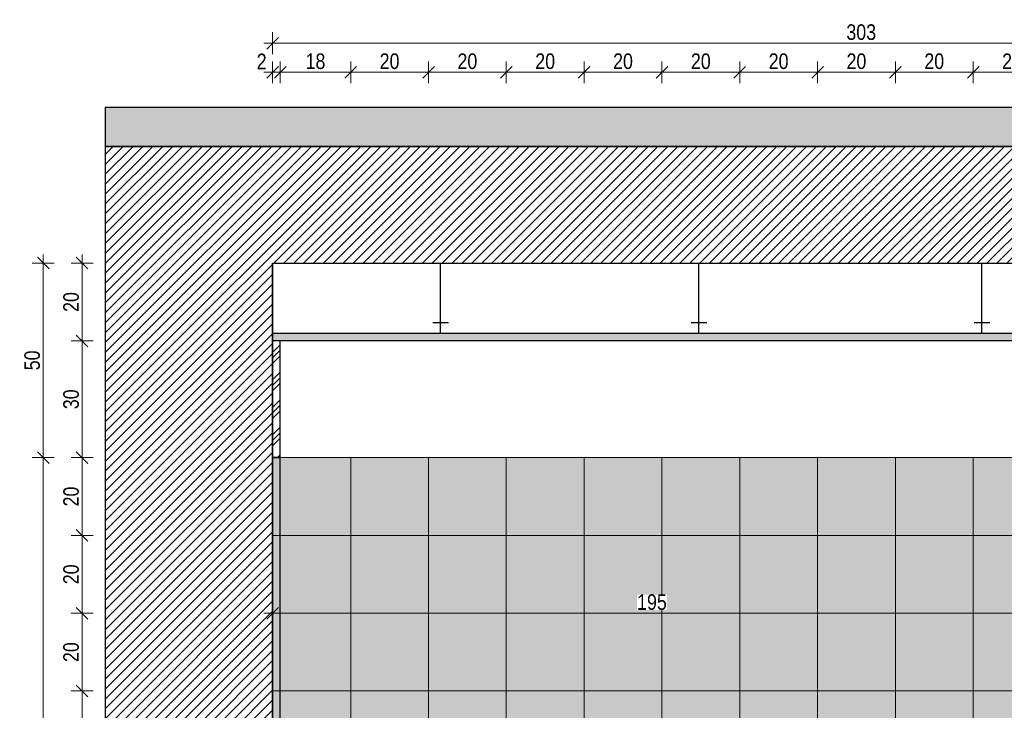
# Model space of a CAD drawing. Header units: millimetres. Extents: x -19885 to 4386, y -353 to 3827.
# Tile 45 of 59: x -6081 to -3550, y 1950 to 3726. Entities that reach past the tile are written whole.
import ezdxf

# ---------------------------------------------------------------- set-up
doc = ezdxf.new("R2010")
doc.units = ezdxf.units.MM
doc.header["$MEASUREMENT"] = 0
doc.linetypes.add('Wipeout_Contour', pattern=[1000, 0, -1000])
for name, color, linetype, lineweight in [('0_Nr_pióra__101', 252, 'Continuous', 5), ('0_Nr_pióra__21', 7, 'Continuous', 25), ('KR_INW_Nr_pióra__101', 252, 'Continuous', 5), ('KR_INW_Nr_pióra__21', 7, 'Continuous', 25), ('KR_INW_Nr_pióra__27', 7, 'Continuous', 25), ('NAPIS_SODON_Nr_pióra__180', 7, 'Continuous', 5), ('NAPIS_SODON_Nr_pióra__21', 7, 'Continuous', 25)]:
    doc.layers.add(name, color=color, linetype=linetype, lineweight=lineweight)
for name, color, linetype, lineweight, true_color in [('0_Nr_pióra__181', 7, 'Continuous', 0, 0xe8e8e8), ('0_Nr_pióra__4', 7, 'Continuous', 13, 0x029e21), ('PRZBUDOWA_W_KAN_OPIS_Nr_pióra__20', 7, 'Continuous', 13, 0xb00000)]:
    doc.layers.add(name, color=color, linetype=linetype, lineweight=lineweight, true_color=true_color)
doc.layers.add('PRZBUDOWA_W_KAN_OPIS', color=7, linetype='Continuous')
doc.styles.add('GENERATED_STYLE_2', font='txt')
doc.dimstyles.new('GENERATED_STYLE__1', dxfattribs={"dimtxt": 40, "dimasz": 28.5, "dimexe": 0.18, "dimexo": 0, "dimgap": 0.09, "dimtad": 1, "dimdec": 0, "dimlfac": 0.1, "dimzin": 0, "dimdsep": 46, "dimtxsty": 'GENERATED_STYLE_2', "dimblk": 'ARROWHEAD_6', "dimblk1": 'ARROWHEAD_6', "dimblk2": 'ARROWHEAD_6', "dimcen": 0.09, "dimclrd": 256, "dimclre": 256, "dimclrt": 256, "dimadec": 1, "dimazin": 0, "dimtfac": 1, "dimtdec": 4, "dimtmove": 0, "dimatfit": 3, "dimfxl": 0, "dimtolj": 1, "dimtzin": 0, "dimarcsym": 0})
doc.dimstyles.new('GENERATED_STYLE__2', dxfattribs={"dimtxt": 40, "dimasz": 28.5, "dimexe": 0.18, "dimexo": 0, "dimgap": 0.09, "dimtad": 1, "dimtih": 1, "dimtoh": 1, "dimdec": 0, "dimlfac": 0.1, "dimzin": 0, "dimdsep": 46, "dimtxsty": 'GENERATED_STYLE_2', "dimblk": 'ARROWHEAD_6', "dimblk1": 'ARROWHEAD_6', "dimblk2": 'ARROWHEAD_6', "dimcen": 0.09, "dimclrd": 256, "dimclre": 256, "dimclrt": 256, "dimadec": 1, "dimazin": 0, "dimtfac": 1, "dimtdec": 4, "dimtmove": 0, "dimatfit": 3, "dimfxl": 0, "dimtolj": 1, "dimtzin": 0, "dimarcsym": 0})

# ---------------------------------------------------------------- blocks, each defined once
blk = doc.blocks.new('*D66')
at = {"layer": 'PRZBUDOWA_W_KAN_OPIS_Nr_pióra__20', "linetype": 'Continuous'}
for p, q in [((-5416.2, 3605.4), (-5446.2, 3575.4)), ((-5431.2, 3562.3), (-5431.2, 3618.6)), ((-5396.2, 3605.4), (-5426.2, 3575.4)), ((-5411.2, 3562.3), (-5411.2, 3618.6)), ((-5453.7, 3590.4), (-5431.2, 3590.4)), ((-5431.2, 3590.4), (-5411.2, 3590.4))]:
    blk.add_line(p, q, dxfattribs=at)
at = {"color": 254, "linetype": 'Wipeout_Contour', "lineweight": 0, "ltscale": 26197.450149}
blk.add_wipeout([(-5471.8, 3598.4), (-5446.2, 3598.4), (-5446.2, 3638.4), (-5471.8, 3638.4)], dxfattribs=at).dxf.layer = 'PRZBUDOWA_W_KAN_OPIS'
at = {"layer": 'PRZBUDOWA_W_KAN_OPIS_Nr_pióra__20', "insert": (-5471.8, 3598.4), "char_height": 40, "attachment_point": 7, "style": 'GENERATED_STYLE_2'}
blk.add_mtext('\\A1;{\\fArial Narrow|b0|i0|c238|p34;2}', dxfattribs=at)
blk = doc.blocks.new('ARROWHEAD_6')
at = {"color": 0, "linetype": 'Continuous', "lineweight": 0}
for p, q in [((0, 0), (-1, 0)), ((-0.5, -0.5), (0.5, 0.5))]:
    blk.add_line(p, q, dxfattribs=at)
blk = doc.blocks.new('*D67')
at = {"layer": 'PRZBUDOWA_W_KAN_OPIS_Nr_pióra__20', "linetype": 'Continuous'}
for p, q in [((-5396.2, 3605.4), (-5426.2, 3575.4)), ((-5411.2, 3562.3), (-5411.2, 3618.6)), ((-5215.2, 3605.4), (-5245.2, 3575.4)), ((-5230.2, 3562.3), (-5230.2, 3618.6)), ((-5411.2, 3590.4), (-5230.2, 3590.4))]:
    blk.add_line(p, q, dxfattribs=at)
at = {"color": 254, "linetype": 'Wipeout_Contour', "lineweight": 0, "ltscale": 25738.212475}
blk.add_wipeout([(-5346.3, 3598.4), (-5295.1, 3598.4), (-5295.1, 3638.4), (-5346.3, 3638.4)], dxfattribs=at).dxf.layer = 'PRZBUDOWA_W_KAN_OPIS'
at = {"layer": 'PRZBUDOWA_W_KAN_OPIS_Nr_pióra__20', "insert": (-5346.3, 3598.4), "char_height": 40, "attachment_point": 7, "style": 'GENERATED_STYLE_2'}
blk.add_mtext('\\A1;{\\fArial Narrow|b0|i0|c238|p34;18}', dxfattribs=at)
blk = doc.blocks.new('*D68')
at = {"layer": 'PRZBUDOWA_W_KAN_OPIS_Nr_pióra__20', "linetype": 'Continuous'}
for p, q in [((-5215.2, 3605.4), (-5245.2, 3575.4)), ((-5230.2, 3562.3), (-5230.2, 3618.6)), ((-5015.2, 3605.4), (-5045.2, 3575.4)), ((-5030.2, 3562.3), (-5030.2, 3618.6)), ((-5230.2, 3590.4), (-5030.2, 3590.4))]:
    blk.add_line(p, q, dxfattribs=at)
at = {"color": 254, "linetype": 'Wipeout_Contour', "lineweight": 0, "ltscale": 25111.775382}
blk.add_wipeout([(-5155.8, 3598.4), (-5104.6, 3598.4), (-5104.6, 3638.4), (-5155.8, 3638.4)], dxfattribs=at).dxf.layer = 'PRZBUDOWA_W_KAN_OPIS'
at = {"layer": 'PRZBUDOWA_W_KAN_OPIS_Nr_pióra__20', "insert": (-5155.8, 3598.4), "char_height": 40, "attachment_point": 7, "style": 'GENERATED_STYLE_2'}
blk.add_mtext('\\A1;{\\fArial Narrow|b0|i0|c238|p34;20}', dxfattribs=at)
blk = doc.blocks.new('*D69')
at = {"layer": 'PRZBUDOWA_W_KAN_OPIS_Nr_pióra__20', "linetype": 'Continuous'}
for p, q in [((-5015.2, 3605.4), (-5045.2, 3575.4)), ((-5030.2, 3562.3), (-5030.2, 3618.6)), ((-4815.2, 3605.4), (-4845.2, 3575.4)), ((-4830.2, 3562.3), (-4830.2, 3618.6)), ((-5030.2, 3590.4), (-4830.2, 3590.4))]:
    blk.add_line(p, q, dxfattribs=at)
at = {"color": 254, "linetype": 'Wipeout_Contour', "lineweight": 0, "ltscale": 24462.379517}
blk.add_wipeout([(-4955.8, 3598.4), (-4904.6, 3598.4), (-4904.6, 3638.4), (-4955.8, 3638.4)], dxfattribs=at).dxf.layer = 'PRZBUDOWA_W_KAN_OPIS'
at = {"layer": 'PRZBUDOWA_W_KAN_OPIS_Nr_pióra__20', "insert": (-4955.8, 3598.4), "char_height": 40, "attachment_point": 7, "style": 'GENERATED_STYLE_2'}
blk.add_mtext('\\A1;{\\fArial Narrow|b0|i0|c238|p34;20}', dxfattribs=at)
blk = doc.blocks.new('*D70')
at = {"layer": 'PRZBUDOWA_W_KAN_OPIS_Nr_pióra__20', "linetype": 'Continuous'}
for p, q in [((-4815.2, 3605.4), (-4845.2, 3575.4)), ((-4830.2, 3562.3), (-4830.2, 3618.6)), ((-4615.2, 3605.4), (-4645.2, 3575.4)), ((-4630.2, 3562.3), (-4630.2, 3618.6)), ((-4830.2, 3590.4), (-4630.2, 3590.4))]:
    blk.add_line(p, q, dxfattribs=at)
at = {"color": 254, "linetype": 'Wipeout_Contour', "lineweight": 0, "ltscale": 23822.148623}
blk.add_wipeout([(-4755.8, 3598.4), (-4704.6, 3598.4), (-4704.6, 3638.4), (-4755.8, 3638.4)], dxfattribs=at).dxf.layer = 'PRZBUDOWA_W_KAN_OPIS'
at = {"layer": 'PRZBUDOWA_W_KAN_OPIS_Nr_pióra__20', "insert": (-4755.8, 3598.4), "char_height": 40, "attachment_point": 7, "style": 'GENERATED_STYLE_2'}
blk.add_mtext('\\A1;{\\fArial Narrow|b0|i0|c238|p34;20}', dxfattribs=at)
blk = doc.blocks.new('*D71')
at = {"layer": 'PRZBUDOWA_W_KAN_OPIS_Nr_pióra__20', "linetype": 'Continuous'}
for p, q in [((-4615.2, 3605.4), (-4645.2, 3575.4)), ((-4630.2, 3562.3), (-4630.2, 3618.6)), ((-4415.2, 3605.4), (-4445.2, 3575.4)), ((-4430.2, 3562.3), (-4430.2, 3618.6)), ((-4630.2, 3590.4), (-4430.2, 3590.4))]:
    blk.add_line(p, q, dxfattribs=at)
at = {"color": 254, "linetype": 'Wipeout_Contour', "lineweight": 0, "ltscale": 23191.841738}
blk.add_wipeout([(-4555.8, 3598.4), (-4504.6, 3598.4), (-4504.6, 3638.4), (-4555.8, 3638.4)], dxfattribs=at).dxf.layer = 'PRZBUDOWA_W_KAN_OPIS'
at = {"layer": 'PRZBUDOWA_W_KAN_OPIS_Nr_pióra__20', "insert": (-4555.8, 3598.4), "char_height": 40, "attachment_point": 7, "style": 'GENERATED_STYLE_2'}
blk.add_mtext('\\A1;{\\fArial Narrow|b0|i0|c238|p34;20}', dxfattribs=at)
blk = doc.blocks.new('*D72')
at = {"layer": 'PRZBUDOWA_W_KAN_OPIS_Nr_pióra__20', "linetype": 'Continuous'}
for p, q in [((-4415.2, 3605.4), (-4445.2, 3575.4)), ((-4430.2, 3562.3), (-4430.2, 3618.6)), ((-4215.2, 3605.4), (-4245.2, 3575.4)), ((-4230.2, 3562.3), (-4230.2, 3618.6)), ((-4430.2, 3590.4), (-4230.2, 3590.4))]:
    blk.add_line(p, q, dxfattribs=at)
at = {"color": 254, "linetype": 'Wipeout_Contour', "lineweight": 0, "ltscale": 22572.290233}
blk.add_wipeout([(-4355.8, 3598.4), (-4304.6, 3598.4), (-4304.6, 3638.4), (-4355.8, 3638.4)], dxfattribs=at).dxf.layer = 'PRZBUDOWA_W_KAN_OPIS'
at = {"layer": 'PRZBUDOWA_W_KAN_OPIS_Nr_pióra__20', "insert": (-4355.8, 3598.4), "char_height": 40, "attachment_point": 7, "style": 'GENERATED_STYLE_2'}
blk.add_mtext('\\A1;{\\fArial Narrow|b0|i0|c238|p34;20}', dxfattribs=at)
blk = doc.blocks.new('*D73')
at = {"layer": 'PRZBUDOWA_W_KAN_OPIS_Nr_pióra__20', "linetype": 'Continuous'}
for p, q in [((-4215.2, 3605.4), (-4245.2, 3575.4)), ((-4230.2, 3562.3), (-4230.2, 3618.6)), ((-4015.2, 3605.4), (-4045.2, 3575.4)), ((-4030.2, 3562.3), (-4030.2, 3618.6)), ((-4230.2, 3590.4), (-4030.2, 3590.4))]:
    blk.add_line(p, q, dxfattribs=at)
at = {"color": 254, "linetype": 'Wipeout_Contour', "lineweight": 0, "ltscale": 21964.404264}
blk.add_wipeout([(-4155.8, 3598.4), (-4104.6, 3598.4), (-4104.6, 3638.4), (-4155.8, 3638.4)], dxfattribs=at).dxf.layer = 'PRZBUDOWA_W_KAN_OPIS'
at = {"layer": 'PRZBUDOWA_W_KAN_OPIS_Nr_pióra__20', "insert": (-4155.8, 3598.4), "char_height": 40, "attachment_point": 7, "style": 'GENERATED_STYLE_2'}
blk.add_mtext('\\A1;{\\fArial Narrow|b0|i0|c238|p34;20}', dxfattribs=at)
blk = doc.blocks.new('*D74')
at = {"layer": 'PRZBUDOWA_W_KAN_OPIS_Nr_pióra__20', "linetype": 'Continuous'}
for p, q in [((-4015.2, 3605.4), (-4045.2, 3575.4)), ((-4030.2, 3562.3), (-4030.2, 3618.6)), ((-3815.2, 3605.4), (-3845.2, 3575.4)), ((-3830.2, 3562.3), (-3830.2, 3618.6)), ((-4030.2, 3590.4), (-3830.2, 3590.4))]:
    blk.add_line(p, q, dxfattribs=at)
at = {"color": 254, "linetype": 'Wipeout_Contour', "lineweight": 0, "ltscale": 21369.1794}
blk.add_wipeout([(-3955.8, 3598.4), (-3904.6, 3598.4), (-3904.6, 3638.4), (-3955.8, 3638.4)], dxfattribs=at).dxf.layer = 'PRZBUDOWA_W_KAN_OPIS'
at = {"layer": 'PRZBUDOWA_W_KAN_OPIS_Nr_pióra__20', "insert": (-3955.8, 3598.4), "char_height": 40, "attachment_point": 7, "style": 'GENERATED_STYLE_2'}
blk.add_mtext('\\A1;{\\fArial Narrow|b0|i0|c238|p34;20}', dxfattribs=at)
blk = doc.blocks.new('*D75')
at = {"layer": 'PRZBUDOWA_W_KAN_OPIS_Nr_pióra__20', "linetype": 'Continuous'}
for p, q in [((-3815.2, 3605.4), (-3845.2, 3575.4)), ((-3830.2, 3562.3), (-3830.2, 3618.6)), ((-3615.2, 3605.4), (-3645.2, 3575.4)), ((-3630.2, 3562.3), (-3630.2, 3618.6)), ((-3830.2, 3590.4), (-3630.2, 3590.4))]:
    blk.add_line(p, q, dxfattribs=at)
at = {"color": 254, "linetype": 'Wipeout_Contour', "lineweight": 0, "ltscale": 20787.703265}
blk.add_wipeout([(-3755.8, 3598.4), (-3704.6, 3598.4), (-3704.6, 3638.4), (-3755.8, 3638.4)], dxfattribs=at).dxf.layer = 'PRZBUDOWA_W_KAN_OPIS'
at = {"layer": 'PRZBUDOWA_W_KAN_OPIS_Nr_pióra__20', "insert": (-3755.8, 3598.4), "char_height": 40, "attachment_point": 7, "style": 'GENERATED_STYLE_2'}
blk.add_mtext('\\A1;{\\fArial Narrow|b0|i0|c238|p34;20}', dxfattribs=at)
blk = doc.blocks.new('*D76')
at = {"layer": 'PRZBUDOWA_W_KAN_OPIS_Nr_pióra__20', "linetype": 'Continuous'}
for p, q in [((-3615.2, 3605.4), (-3645.2, 3575.4)), ((-3630.2, 3562.3), (-3630.2, 3618.6)), ((-3415.2, 3605.4), (-3445.2, 3575.4)), ((-3430.2, 3562.3), (-3430.2, 3618.6)), ((-3630.2, 3590.4), (-3430.2, 3590.4))]:
    blk.add_line(p, q, dxfattribs=at)
at = {"color": 254, "linetype": 'Wipeout_Contour', "lineweight": 0, "ltscale": 20221.16196}
blk.add_wipeout([(-3555.8, 3598.4), (-3504.6, 3598.4), (-3504.6, 3638.4), (-3555.8, 3638.4)], dxfattribs=at).dxf.layer = 'PRZBUDOWA_W_KAN_OPIS'
at = {"layer": 'PRZBUDOWA_W_KAN_OPIS_Nr_pióra__20', "insert": (-3555.8, 3598.4), "char_height": 40, "attachment_point": 7, "style": 'GENERATED_STYLE_2'}
blk.add_mtext('\\A1;{\\fArial Narrow|b0|i0|c238|p34;20}', dxfattribs=at)
blk = doc.blocks.new('*D83')
at = {"layer": 'PRZBUDOWA_W_KAN_OPIS_Nr_pióra__20', "linetype": 'Continuous'}
for p, q in [((-5431.2, 2171.9), (-5431.2, 2228.1)), ((-3480.2, 2171.9), (-3480.2, 2228.1)), ((-5416.2, 2215), (-5446.2, 2185)), ((-3465.2, 2215), (-3495.2, 2185)), ((-5453.7, 2200), (-5431.2, 2200)), ((-5431.2, 2200), (-3480.2, 2200))]:
    blk.add_line(p, q, dxfattribs=at)
at = {"color": 254, "linetype": 'Wipeout_Contour', "lineweight": 0, "ltscale": 19927.048018}
blk.add_wipeout([(-4494.1, 2208), (-4417.3, 2208), (-4417.3, 2248), (-4494.1, 2248)], dxfattribs=at).dxf.layer = 'PRZBUDOWA_W_KAN_OPIS'
at = {"layer": 'PRZBUDOWA_W_KAN_OPIS_Nr_pióra__20', "insert": (-4494.1, 2208), "char_height": 40, "attachment_point": 7, "style": 'GENERATED_STYLE_2'}
blk.add_mtext('\\A1;{\\fArial Narrow|b0|i0|c238|p34;195}', dxfattribs=at)
blk = doc.blocks.new('*D101')
at = {"layer": 'PRZBUDOWA_W_KAN_OPIS_Nr_pióra__20', "linetype": 'Continuous'}
for p, q in [((-5892.4, 2000), (-5948.7, 2000)), ((-5935.5, 2015), (-5905.5, 1985)), ((-5920.5, 1800), (-5920.5, 2000)), ((-5892.4, 1800), (-5948.7, 1800)), ((-5935.5, 1815), (-5905.5, 1785))]:
    blk.add_line(p, q, dxfattribs=at)
at = {"color": 254, "linetype": 'Wipeout_Contour', "lineweight": 0, "ltscale": 24978.633717}
blk.add_wipeout([(-5928.5, 1874.4), (-5928.5, 1925.6), (-5968.5, 1925.6), (-5968.5, 1874.4)], dxfattribs=at).dxf.layer = 'PRZBUDOWA_W_KAN_OPIS'
at = {"layer": 'PRZBUDOWA_W_KAN_OPIS_Nr_pióra__20', "insert": (-5928.5, 1874.4), "char_height": 40, "attachment_point": 7, "rotation": 90, "style": 'GENERATED_STYLE_2'}
blk.add_mtext('\\A1;{\\fArial Narrow|b0|i0|c238|p34;20}', dxfattribs=at)
blk = doc.blocks.new('*D102')
at = {"layer": 'PRZBUDOWA_W_KAN_OPIS_Nr_pióra__20', "linetype": 'Continuous'}
for p, q in [((-5935.5, 2215), (-5905.5, 2185)), ((-5892.4, 2200), (-5948.7, 2200)), ((-5920.5, 2000), (-5920.5, 2200)), ((-5892.4, 2000), (-5948.7, 2000)), ((-5935.5, 2015), (-5905.5, 1985))]:
    blk.add_line(p, q, dxfattribs=at)
at = {"color": 254, "linetype": 'Wipeout_Contour', "lineweight": 0, "ltscale": 25233.550789}
blk.add_wipeout([(-5928.5, 2074.4), (-5928.5, 2125.6), (-5968.5, 2125.6), (-5968.5, 2074.4)], dxfattribs=at).dxf.layer = 'PRZBUDOWA_W_KAN_OPIS'
at = {"layer": 'PRZBUDOWA_W_KAN_OPIS_Nr_pióra__20', "insert": (-5928.5, 2074.4), "char_height": 40, "attachment_point": 7, "rotation": 90, "style": 'GENERATED_STYLE_2'}
blk.add_mtext('\\A1;{\\fArial Narrow|b0|i0|c238|p34;20}', dxfattribs=at)
blk = doc.blocks.new('*D103')
at = {"layer": 'PRZBUDOWA_W_KAN_OPIS_Nr_pióra__20', "linetype": 'Continuous'}
for p, q in [((-5935.5, 2415), (-5905.5, 2385)), ((-5892.4, 2400), (-5948.7, 2400)), ((-5920.5, 2200), (-5920.5, 2400)), ((-5935.5, 2215), (-5905.5, 2185)), ((-5892.4, 2200), (-5948.7, 2200))]:
    blk.add_line(p, q, dxfattribs=at)
at = {"color": 254, "linetype": 'Wipeout_Contour', "lineweight": 0, "ltscale": 25511.017682}
blk.add_wipeout([(-5928.5, 2274.4), (-5928.5, 2325.6), (-5968.5, 2325.6), (-5968.5, 2274.4)], dxfattribs=at).dxf.layer = 'PRZBUDOWA_W_KAN_OPIS'
at = {"layer": 'PRZBUDOWA_W_KAN_OPIS_Nr_pióra__20', "insert": (-5928.5, 2274.4), "char_height": 40, "attachment_point": 7, "rotation": 90, "style": 'GENERATED_STYLE_2'}
blk.add_mtext('\\A1;{\\fArial Narrow|b0|i0|c238|p34;20}', dxfattribs=at)
blk = doc.blocks.new('*D104')
at = {"layer": 'PRZBUDOWA_W_KAN_OPIS_Nr_pióra__20', "linetype": 'Continuous'}
for p, q in [((-5935.5, 2615), (-5905.5, 2585)), ((-5892.4, 2600), (-5948.7, 2600)), ((-5920.5, 2400), (-5920.5, 2600)), ((-5935.5, 2415), (-5905.5, 2385)), ((-5892.4, 2400), (-5948.7, 2400))]:
    blk.add_line(p, q, dxfattribs=at)
at = {"color": 254, "linetype": 'Wipeout_Contour', "lineweight": 0, "ltscale": 25810.307174}
blk.add_wipeout([(-5928.5, 2474.4), (-5928.5, 2525.6), (-5968.5, 2525.6), (-5968.5, 2474.4)], dxfattribs=at).dxf.layer = 'PRZBUDOWA_W_KAN_OPIS'
at = {"layer": 'PRZBUDOWA_W_KAN_OPIS_Nr_pióra__20', "insert": (-5928.5, 2474.4), "char_height": 40, "attachment_point": 7, "rotation": 90, "style": 'GENERATED_STYLE_2'}
blk.add_mtext('\\A1;{\\fArial Narrow|b0|i0|c238|p34;20}', dxfattribs=at)
blk = doc.blocks.new('*D105')
at = {"layer": 'PRZBUDOWA_W_KAN_OPIS_Nr_pióra__20', "linetype": 'Continuous'}
for p, q in [((-5935.5, 2915), (-5905.5, 2885)), ((-5892.4, 2900), (-5948.7, 2900)), ((-5920.5, 2600), (-5920.5, 2900)), ((-5935.5, 2615), (-5905.5, 2585)), ((-5892.4, 2600), (-5948.7, 2600))]:
    blk.add_line(p, q, dxfattribs=at)
at = {"color": 254, "linetype": 'Wipeout_Contour', "lineweight": 0, "ltscale": 26213.963218}
blk.add_wipeout([(-5928.5, 2724.4), (-5928.5, 2775.6), (-5968.5, 2775.6), (-5968.5, 2724.4)], dxfattribs=at).dxf.layer = 'PRZBUDOWA_W_KAN_OPIS'
at = {"layer": 'PRZBUDOWA_W_KAN_OPIS_Nr_pióra__20', "insert": (-5928.5, 2724.4), "char_height": 40, "attachment_point": 7, "rotation": 90, "style": 'GENERATED_STYLE_2'}
blk.add_mtext('\\A1;{\\fArial Narrow|b0|i0|c238|p34;30}', dxfattribs=at)
blk = doc.blocks.new('*D106')
at = {"layer": 'PRZBUDOWA_W_KAN_OPIS_Nr_pióra__20', "linetype": 'Continuous'}
for p, q in [((-5905.5, 3085), (-5935.5, 3115)), ((-5920.5, 3100), (-5920.5, 3122.5)), ((-5892.4, 3100), (-5948.7, 3100)), ((-5920.5, 2900), (-5920.5, 3100)), ((-5935.5, 2915), (-5905.5, 2885)), ((-5892.4, 2900), (-5948.7, 2900))]:
    blk.add_line(p, q, dxfattribs=at)
at = {"color": 254, "linetype": 'Wipeout_Contour', "lineweight": 0, "ltscale": 26649.048301}
blk.add_wipeout([(-5928.5, 2974.4), (-5928.5, 3025.6), (-5968.5, 3025.6), (-5968.5, 2974.4)], dxfattribs=at).dxf.layer = 'PRZBUDOWA_W_KAN_OPIS'
at = {"layer": 'PRZBUDOWA_W_KAN_OPIS_Nr_pióra__20', "insert": (-5928.5, 2974.4), "char_height": 40, "attachment_point": 7, "rotation": 90, "style": 'GENERATED_STYLE_2'}
blk.add_mtext('\\A1;{\\fArial Narrow|b0|i0|c238|p34;20}', dxfattribs=at)
blk = doc.blocks.new('*D107')
at = {"layer": 'PRZBUDOWA_W_KAN_OPIS_Nr_pióra__20', "linetype": 'Continuous'}
for p, q in [((-6035.5, 2615), (-6005.5, 2585)), ((-5992.4, 2600), (-6048.7, 2600)), ((-6020.5, 400), (-6020.5, 2600)), ((-6035.5, 415), (-6005.5, 385)), ((-5992.4, 400), (-6048.7, 400)), ((-6020.5, 377.5), (-6020.5, 400))]:
    blk.add_line(p, q, dxfattribs=at)
at = {"color": 254, "linetype": 'Wipeout_Contour', "lineweight": 0, "ltscale": 24927.494114}
blk.add_wipeout([(-6028.5, 1461.6), (-6028.5, 1538.4), (-6068.5, 1538.4), (-6068.5, 1461.6)], dxfattribs=at).dxf.layer = 'PRZBUDOWA_W_KAN_OPIS'
at = {"layer": 'PRZBUDOWA_W_KAN_OPIS_Nr_pióra__20', "insert": (-6028.5, 1461.6), "char_height": 40, "attachment_point": 7, "rotation": 90, "style": 'GENERATED_STYLE_2'}
blk.add_mtext('\\A1;{\\fArial Narrow|b0|i0|c238|p34;220}', dxfattribs=at)
blk = doc.blocks.new('*D108')
at = {"layer": 'PRZBUDOWA_W_KAN_OPIS_Nr_pióra__20', "linetype": 'Continuous'}
for p, q in [((-6005.5, 3085), (-6035.5, 3115)), ((-6020.5, 3100), (-6020.5, 3122.5)), ((-5992.4, 3100), (-6048.7, 3100)), ((-6020.5, 2600), (-6020.5, 3100)), ((-6035.5, 2615), (-6005.5, 2585)), ((-5992.4, 2600), (-6048.7, 2600))]:
    blk.add_line(p, q, dxfattribs=at)
at = {"color": 254, "linetype": 'Wipeout_Contour', "lineweight": 0, "ltscale": 26745.601013}
blk.add_wipeout([(-6028.5, 2824.4), (-6028.5, 2875.6), (-6068.5, 2875.6), (-6068.5, 2824.4)], dxfattribs=at).dxf.layer = 'PRZBUDOWA_W_KAN_OPIS'
at = {"layer": 'PRZBUDOWA_W_KAN_OPIS_Nr_pióra__20', "insert": (-6028.5, 2824.4), "char_height": 40, "attachment_point": 7, "rotation": 90, "style": 'GENERATED_STYLE_2'}
blk.add_mtext('\\A1;{\\fArial Narrow|b0|i0|c238|p34;50}', dxfattribs=at)
blk = doc.blocks.new('*D109')
at = {"layer": 'PRZBUDOWA_W_KAN_OPIS_Nr_pióra__20', "linetype": 'Continuous'}
for p, q in [((-5416.2, 3680.2), (-5446.2, 3650.2)), ((-5431.2, 3637.1), (-5431.2, 3693.3)), ((-2419.4, 3650.2), (-2389.4, 3680.2)), ((-2404.4, 3637.1), (-2404.4, 3693.3)), ((-5453.7, 3665.2), (-5431.2, 3665.2)), ((-5431.2, 3665.2), (-2404.4, 3665.2)), ((-2404.4, 3665.2), (-2381.9, 3665.2))]:
    blk.add_line(p, q, dxfattribs=at)
at = {"color": 254, "linetype": 'Wipeout_Contour', "lineweight": 0, "ltscale": 21536.945266}
blk.add_wipeout([(-3956.2, 3673.2), (-3879.4, 3673.2), (-3879.4, 3713.2), (-3956.2, 3713.2)], dxfattribs=at).dxf.layer = 'PRZBUDOWA_W_KAN_OPIS'
at = {"layer": 'PRZBUDOWA_W_KAN_OPIS_Nr_pióra__20', "insert": (-3956.2, 3673.2), "char_height": 40, "attachment_point": 7, "style": 'GENERATED_STYLE_2'}
blk.add_mtext('\\A1;{\\fArial Narrow|b0|i0|c238|p34;303}', dxfattribs=at)

msp = doc.modelspace()

# ---------------------------------------------------------------- hatches: boundary and pattern name
at = {"layer": '0_Nr_pióra__181', "linetype": 'Continuous', "lineweight": 0, "true_color": 0xf9f9f9}
for points in [[(-5430.2, 2600), (-5230.2, 2600), (-5230.2, 2400), (-5430.2, 2400)], [(-5230.2, 2600), (-5030.2, 2600), (-5030.2, 2400), (-5230.2, 2400)], [(-5030.2, 2600), (-4830.2, 2600), (-4830.2, 2400), (-5030.2, 2400)], [(-4830.2, 2600), (-4630.2, 2600), (-4630.2, 2400), (-4830.2, 2400)], [(-4630.2, 2600), (-4430.2, 2600), (-4430.2, 2400), (-4630.2, 2400)], [(-4430.2, 2600), (-4230.2, 2600), (-4230.2, 2400), (-4430.2, 2400)], [(-4230.2, 2600), (-4030.2, 2600), (-4030.2, 2400), (-4230.2, 2400)], [(-4030.2, 2600), (-3830.2, 2600), (-3830.2, 2400), (-4030.2, 2400)], [(-3830.2, 2600), (-3630.2, 2600), (-3630.2, 2400), (-3830.2, 2400)], [(-3630.2, 2600), (-3430.2, 2600), (-3430.2, 2400), (-3630.2, 2400)], [(-5430.2, 2400), (-5230.2, 2400), (-5230.2, 2200), (-5430.2, 2200)], [(-5230.2, 2400), (-5030.2, 2400), (-5030.2, 2200), (-5230.2, 2200)], [(-5030.2, 2400), (-4830.2, 2400), (-4830.2, 2200), (-5030.2, 2200)], [(-4830.2, 2400), (-4630.2, 2400), (-4630.2, 2200), (-4830.2, 2200)], [(-4630.2, 2400), (-4430.2, 2400), (-4430.2, 2200), (-4630.2, 2200)], [(-4430.2, 2400), (-4230.2, 2400), (-4230.2, 2200), (-4430.2, 2200)], [(-4230.2, 2400), (-4030.2, 2400), (-4030.2, 2200), (-4230.2, 2200)], [(-4030.2, 2400), (-3830.2, 2400), (-3830.2, 2200), (-4030.2, 2200)], [(-3830.2, 2400), (-3630.2, 2400), (-3630.2, 2200), (-3830.2, 2200)], [(-3630.2, 2400), (-3430.2, 2400), (-3430.2, 2200), (-3630.2, 2200)], [(-5430.2, 2200), (-5230.2, 2200), (-5230.2, 2000), (-5430.2, 2000)], [(-5230.2, 2200), (-5030.2, 2200), (-5030.2, 2000), (-5230.2, 2000)], [(-5030.2, 2200), (-4830.2, 2200), (-4830.2, 2000), (-5030.2, 2000)], [(-4830.2, 2200), (-4630.2, 2200), (-4630.2, 2000), (-4830.2, 2000)], [(-4630.2, 2200), (-4430.2, 2200), (-4430.2, 2000), (-4630.2, 2000)], [(-4430.2, 2200), (-4230.2, 2200), (-4230.2, 2000), (-4430.2, 2000)], [(-4230.2, 2200), (-4030.2, 2200), (-4030.2, 2000), (-4230.2, 2000)], [(-4030.2, 2200), (-3830.2, 2200), (-3830.2, 2000), (-4030.2, 2000)], [(-3830.2, 2200), (-3630.2, 2200), (-3630.2, 2000), (-3830.2, 2000)], [(-3630.2, 2200), (-3430.2, 2200), (-3430.2, 2000), (-3630.2, 2000)], [(-5430.2, 2000), (-5230.2, 2000), (-5230.2, 1800), (-5430.2, 1800)], [(-5230.2, 2000), (-5030.2, 2000), (-5030.2, 1800), (-5230.2, 1800)], [(-5030.2, 2000), (-4830.2, 2000), (-4830.2, 1800), (-5030.2, 1800)], [(-4830.2, 2000), (-4630.2, 2000), (-4630.2, 1800), (-4830.2, 1800)], [(-4630.2, 2000), (-4430.2, 2000), (-4430.2, 1800), (-4630.2, 1800)], [(-4430.2, 2000), (-4230.2, 2000), (-4230.2, 1800), (-4430.2, 1800)], [(-4230.2, 2000), (-4030.2, 2000), (-4030.2, 1800), (-4230.2, 1800)], [(-4030.2, 2000), (-3830.2, 2000), (-3830.2, 1800), (-4030.2, 1800)], [(-3830.2, 2000), (-3630.2, 2000), (-3630.2, 1800), (-3830.2, 1800)], [(-3630.2, 2000), (-3430.2, 2000), (-3430.2, 1800), (-3630.2, 1800)]]:
    msp.add_hatch(color=7, dxfattribs=at).paths.add_polyline_path(points)
at = {"layer": '0_Nr_pióra__21', "linetype": 'Continuous', "lineweight": 13}
for points in [[(-5431.2, 2920), (-2404.4, 2920), (-2404.4, 2900), (-5431.2, 2900)], [(-5431.2, 1600), (-5411.2, 1600), (-5411.2, 2600), (-5431.2, 2600)]]:
    msp.add_hatch(color=9, dxfattribs=at).paths.add_polyline_path(points)
at = {"layer": '0_Nr_pióra__4', "linetype": 'Continuous'}
h = msp.add_hatch(dxfattribs=at)
h.set_pattern_fill('Aluminium', color=256, style=0, pattern_type=2)
h.set_pattern_definition([(45, (0, 0), (-35.35534, 35.35534), []), (45, (-7.07, 7.07), (-35.35534, 35.35534), []), (45, (-14.14, 14.14), (-35.35534, 35.35534), [])])
h.paths.add_polyline_path([(-5411.2, 2600), (-5411.2, 2900), (-5431.2, 2900), (-5431.2, 2600)])
at = {"layer": 'NAPIS_SODON_Nr_pióra__180', "linetype": 'Continuous', "lineweight": 0, "true_color": 0xaeaeae}
msp.add_hatch(color=253, dxfattribs=at).paths.add_polyline_path([(-5861.2, 3500), (-5861.2, 3400), (-2294.4, 3400), (-2294.4, 3500)])

# ---------------------------------------------------------------- linework, layer by layer
at = {"layer": '0_Nr_pióra__101', "linetype": 'Continuous', "flags": 128}
for points in [[(-5430.2, 2600), (-5230.2, 2600), (-5230.2, 2400), (-5430.2, 2400)], [(-5230.2, 2600), (-5030.2, 2600), (-5030.2, 2400), (-5230.2, 2400)], [(-5030.2, 2600), (-4830.2, 2600), (-4830.2, 2400), (-5030.2, 2400)], [(-4830.2, 2600), (-4630.2, 2600), (-4630.2, 2400), (-4830.2, 2400)], [(-4630.2, 2600), (-4430.2, 2600), (-4430.2, 2400), (-4630.2, 2400)], [(-4430.2, 2600), (-4230.2, 2600), (-4230.2, 2400), (-4430.2, 2400)], [(-4230.2, 2600), (-4030.2, 2600), (-4030.2, 2400), (-4230.2, 2400)], [(-4030.2, 2600), (-3830.2, 2600), (-3830.2, 2400), (-4030.2, 2400)], [(-3830.2, 2600), (-3630.2, 2600), (-3630.2, 2400), (-3830.2, 2400)], [(-3630.2, 2600), (-3430.2, 2600), (-3430.2, 2400), (-3630.2, 2400)], [(-5430.2, 2400), (-5230.2, 2400), (-5230.2, 2200), (-5430.2, 2200)], [(-5230.2, 2400), (-5030.2, 2400), (-5030.2, 2200), (-5230.2, 2200)], [(-5030.2, 2400), (-4830.2, 2400), (-4830.2, 2200), (-5030.2, 2200)], [(-4830.2, 2400), (-4630.2, 2400), (-4630.2, 2200), (-4830.2, 2200)], [(-4630.2, 2400), (-4430.2, 2400), (-4430.2, 2200), (-4630.2, 2200)], [(-4430.2, 2400), (-4230.2, 2400), (-4230.2, 2200), (-4430.2, 2200)], [(-4230.2, 2400), (-4030.2, 2400), (-4030.2, 2200), (-4230.2, 2200)], [(-4030.2, 2400), (-3830.2, 2400), (-3830.2, 2200), (-4030.2, 2200)], [(-3830.2, 2400), (-3630.2, 2400), (-3630.2, 2200), (-3830.2, 2200)], [(-3630.2, 2400), (-3430.2, 2400), (-3430.2, 2200), (-3630.2, 2200)], [(-5430.2, 2200), (-5230.2, 2200), (-5230.2, 2000), (-5430.2, 2000)], [(-5230.2, 2200), (-5030.2, 2200), (-5030.2, 2000), (-5230.2, 2000)], [(-5030.2, 2200), (-4830.2, 2200), (-4830.2, 2000), (-5030.2, 2000)], [(-4830.2, 2200), (-4630.2, 2200), (-4630.2, 2000), (-4830.2, 2000)], [(-4630.2, 2200), (-4430.2, 2200), (-4430.2, 2000), (-4630.2, 2000)], [(-4430.2, 2200), (-4230.2, 2200), (-4230.2, 2000), (-4430.2, 2000)], [(-4230.2, 2200), (-4030.2, 2200), (-4030.2, 2000), (-4230.2, 2000)], [(-4030.2, 2200), (-3830.2, 2200), (-3830.2, 2000), (-4030.2, 2000)], [(-3830.2, 2200), (-3630.2, 2200), (-3630.2, 2000), (-3830.2, 2000)], [(-3630.2, 2200), (-3430.2, 2200), (-3430.2, 2000), (-3630.2, 2000)], [(-5430.2, 2000), (-5230.2, 2000), (-5230.2, 1800), (-5430.2, 1800)], [(-5230.2, 2000), (-5030.2, 2000), (-5030.2, 1800), (-5230.2, 1800)], [(-5030.2, 2000), (-4830.2, 2000), (-4830.2, 1800), (-5030.2, 1800)], [(-4830.2, 2000), (-4630.2, 2000), (-4630.2, 1800), (-4830.2, 1800)], [(-4630.2, 2000), (-4430.2, 2000), (-4430.2, 1800), (-4630.2, 1800)], [(-4430.2, 2000), (-4230.2, 2000), (-4230.2, 1800), (-4430.2, 1800)], [(-4230.2, 2000), (-4030.2, 2000), (-4030.2, 1800), (-4230.2, 1800)], [(-4030.2, 2000), (-3830.2, 2000), (-3830.2, 1800), (-4030.2, 1800)], [(-3830.2, 2000), (-3630.2, 2000), (-3630.2, 1800), (-3830.2, 1800)], [(-3630.2, 2000), (-3430.2, 2000), (-3430.2, 1800), (-3630.2, 1800)]]:
    msp.add_lwpolyline(points, close=True, dxfattribs=at)
at = {"layer": '0_Nr_pióra__21', "linetype": 'Continuous'}
for p, q in [((-4999.4, 2920), (-4999.4, 3100)), ((-4335, 2920), (-4335, 3100)), ((-3607.8, 2920), (-3607.8, 3100)), ((-5019.5, 2947.6), (-4979.2, 2947.6)), ((-4355.1, 2947.6), (-4314.8, 2947.6)), ((-3627.9, 2947.6), (-3587.7, 2947.6))]:
    msp.add_line(p, q, dxfattribs=at)
at = {"layer": '0_Nr_pióra__21', "linetype": 'Continuous', "flags": 128}
for points in [[(-5431.2, 2920), (-2404.4, 2920), (-2404.4, 2900), (-5431.2, 2900)], [(-5411.2, 2600), (-5411.2, 2900), (-5431.2, 2900), (-5431.2, 2600)], [(-5431.2, 1600), (-5411.2, 1600), (-5411.2, 2600), (-5431.2, 2600)]]:
    msp.add_lwpolyline(points, close=True, dxfattribs=at)
at = {"layer": 'KR_INW_Nr_pióra__27', "linetype": 'Continuous'}
for p, q in [((-5861.2, 3100), (-5861.2, 400)), ((-5431.2, 3100), (-5431.2, 400))]:
    msp.add_line(p, q, dxfattribs=at)
at = {"layer": 'NAPIS_SODON_Nr_pióra__21', "linetype": 'Continuous', "flags": 128}
msp.add_lwpolyline([(-5861.2, 3500), (-5861.2, 3400), (-2294.4, 3400), (-2294.4, 3500)], close=True, dxfattribs=at)

# ---------------------------------------------------------------- next in the draw order: dimensions: what is measured, and where the dimension line sits
at = {"layer": 'PRZBUDOWA_W_KAN_OPIS', "color": 14, "linetype": 'Continuous', "lineweight": 13, "true_color": 0xb00000}
dim = msp.add_linear_dim(base=(-5411.2, 3590.4), p1=(-5431.2, 2900), p2=(-5411.2, 2600), dimstyle='GENERATED_STYLE__2', dxfattribs=at)
dim.commit()
dim.dimension.update_dxf_attribs({"geometry": '*D66', "text_midpoint": (-5456.6, 3618.4), "dimtype": 160})
dim = msp.add_linear_dim(base=(-5920.5, 2000), p1=(-4805.5, 1800), p2=(-4776, 2000), angle=90, dimstyle='GENERATED_STYLE__1', dxfattribs=at)
dim.commit()
dim.dimension.update_dxf_attribs({"geometry": '*D101', "text_midpoint": (-5948.5, 1904.8), "dimtype": 160, "text_rotation": 90})

# ---------------------------------------------------------------- next in the draw order: dimensions: what is measured, and where the dimension line sits
dim = msp.add_linear_dim(base=(-5230.2, 3590.4), p1=(-5411.2, 2600), p2=(-5230.2, 2600), dimstyle='GENERATED_STYLE__2', dxfattribs=at)
dim.commit()
dim.dimension.update_dxf_attribs({"geometry": '*D67', "text_midpoint": (-5316, 3618.4), "dimtype": 160})

# ---------------------------------------------------------------- next in the draw order: dimensions: what is measured, and where the dimension line sits
dim = msp.add_linear_dim(base=(-5030.2, 3590.4), p1=(-5230.2, 2600), p2=(-5030.2, 2600), dimstyle='GENERATED_STYLE__2', dxfattribs=at)
dim.commit()
dim.dimension.update_dxf_attribs({"geometry": '*D68', "text_midpoint": (-5125.5, 3618.4), "dimtype": 160})

# ---------------------------------------------------------------- next in the draw order: dimensions: what is measured, and where the dimension line sits
dim = msp.add_linear_dim(base=(-4830.2, 3590.4), p1=(-5030.2, 2600), p2=(-4830.2, 2600), dimstyle='GENERATED_STYLE__2', dxfattribs=at)
dim.commit()
dim.dimension.update_dxf_attribs({"geometry": '*D69', "text_midpoint": (-4925.5, 3618.4), "dimtype": 160})

# ---------------------------------------------------------------- next in the draw order: dimensions: what is measured, and where the dimension line sits
dim = msp.add_linear_dim(base=(-4630.2, 3590.4), p1=(-4830.2, 2600), p2=(-4630.2, 2600), dimstyle='GENERATED_STYLE__2', dxfattribs=at)
dim.commit()
dim.dimension.update_dxf_attribs({"geometry": '*D70', "text_midpoint": (-4725.5, 3618.4), "dimtype": 160})

# ---------------------------------------------------------------- next in the draw order: dimensions: what is measured, and where the dimension line sits
dim = msp.add_linear_dim(base=(-4430.2, 3590.4), p1=(-4630.2, 2600), p2=(-4430.2, 2600), dimstyle='GENERATED_STYLE__2', dxfattribs=at)
dim.commit()
dim.dimension.update_dxf_attribs({"geometry": '*D71', "text_midpoint": (-4525.5, 3618.4), "dimtype": 160})

# ---------------------------------------------------------------- next in the draw order: dimensions: what is measured, and where the dimension line sits
dim = msp.add_linear_dim(base=(-4230.2, 3590.4), p1=(-4430.2, 2600), p2=(-4230.2, 2600), dimstyle='GENERATED_STYLE__2', dxfattribs=at)
dim.commit()
dim.dimension.update_dxf_attribs({"geometry": '*D72', "text_midpoint": (-4325.5, 3618.4), "dimtype": 160})

# ---------------------------------------------------------------- next in the draw order: dimensions: what is measured, and where the dimension line sits
dim = msp.add_linear_dim(base=(-4030.2, 3590.4), p1=(-4230.2, 2600), p2=(-4030.2, 2600), dimstyle='GENERATED_STYLE__2', dxfattribs=at)
dim.commit()
dim.dimension.update_dxf_attribs({"geometry": '*D73', "text_midpoint": (-4125.5, 3618.4), "dimtype": 160})

# ---------------------------------------------------------------- next in the draw order: dimensions: what is measured, and where the dimension line sits
dim = msp.add_linear_dim(base=(-3830.2, 3590.4), p1=(-4030.2, 2600), p2=(-3830.2, 2600), dimstyle='GENERATED_STYLE__2', dxfattribs=at)
dim.commit()
dim.dimension.update_dxf_attribs({"geometry": '*D74', "text_midpoint": (-3925.5, 3618.4), "dimtype": 160})

# ---------------------------------------------------------------- next in the draw order: dimensions: what is measured, and where the dimension line sits
dim = msp.add_linear_dim(base=(-3630.2, 3590.4), p1=(-3830.2, 2600), p2=(-3630.2, 2600), dimstyle='GENERATED_STYLE__2', dxfattribs=at)
dim.commit()
dim.dimension.update_dxf_attribs({"geometry": '*D75', "text_midpoint": (-3725.5, 3618.4), "dimtype": 160})

# ---------------------------------------------------------------- next in the draw order: dimensions: what is measured, and where the dimension line sits
dim = msp.add_linear_dim(base=(-3430.2, 3590.4), p1=(-3630.2, 2600), p2=(-3430.2, 2574), dimstyle='GENERATED_STYLE__2', dxfattribs=at)
dim.commit()
dim.dimension.update_dxf_attribs({"geometry": '*D76', "text_midpoint": (-3525.5, 3618.4), "dimtype": 160})

# ---------------------------------------------------------------- next in the draw order: dimensions: what is measured, and where the dimension line sits
dim = msp.add_linear_dim(base=(-3480.2, 2200), p1=(-5431.2, 3100), p2=(-3480.2, 2400), dimstyle='GENERATED_STYLE__2', dxfattribs=at)
dim.commit()
dim.dimension.update_dxf_attribs({"geometry": '*D83', "text_midpoint": (-4448.6, 2228), "dimtype": 160})

# ---------------------------------------------------------------- next in the draw order: dimensions: what is measured, and where the dimension line sits
dim = msp.add_linear_dim(base=(-5920.5, 2200), p1=(-4776, 2000), p2=(-4731.7, 2200), angle=90, dimstyle='GENERATED_STYLE__1', dxfattribs=at)
dim.commit()
dim.dimension.update_dxf_attribs({"geometry": '*D102', "text_midpoint": (-5948.5, 2104.8), "dimtype": 160, "text_rotation": 90})

# ---------------------------------------------------------------- next in the draw order: dimensions: what is measured, and where the dimension line sits
dim = msp.add_linear_dim(base=(-5920.5, 2400), p1=(-4731.7, 2200), p2=(-4757.5, 2400), angle=90, dimstyle='GENERATED_STYLE__1', dxfattribs=at)
dim.commit()
dim.dimension.update_dxf_attribs({"geometry": '*D103', "text_midpoint": (-5948.5, 2304.8), "dimtype": 160, "text_rotation": 90})

# ---------------------------------------------------------------- next in the draw order: dimensions: what is measured, and where the dimension line sits
dim = msp.add_linear_dim(base=(-5920.5, 2600), p1=(-4757.5, 2400), p2=(-4728, 2600), angle=90, dimstyle='GENERATED_STYLE__1', dxfattribs=at)
dim.commit()
dim.dimension.update_dxf_attribs({"geometry": '*D104', "text_midpoint": (-5948.5, 2504.8), "dimtype": 160, "text_rotation": 90})

# ---------------------------------------------------------------- next in the draw order: dimensions: what is measured, and where the dimension line sits
dim = msp.add_linear_dim(base=(-5920.5, 2900), p1=(-4728, 2600), p2=(-4790.7, 2900), angle=90, dimstyle='GENERATED_STYLE__1', dxfattribs=at)
dim.commit()
dim.dimension.update_dxf_attribs({"geometry": '*D105', "text_midpoint": (-5948.5, 2754.8), "dimtype": 160, "text_rotation": 90})

# ---------------------------------------------------------------- next in the draw order: dimensions: what is measured, and where the dimension line sits
for base, p1, p2, picture, middle in [((-5920.5, 3100), (-4790.7, 2900), (-5431.2, 3100), '*D106', (-5948.5, 3004.8)), ((-6020.5, 2600), (-5920.5, 400), (-5411.2, 2600), '*D107', (-6048.5, 1507.1))]:
    dim = msp.add_linear_dim(base=base, p1=p1, p2=p2, angle=90, dimstyle='GENERATED_STYLE__1', dxfattribs=at)
    dim.commit()
    dim.dimension.update_dxf_attribs({"geometry": picture, "text_midpoint": middle, "dimtype": 160, "text_rotation": 90})

# ---------------------------------------------------------------- next in the draw order: dimensions: what is measured, and where the dimension line sits
dim = msp.add_linear_dim(base=(-6020.5, 3100), p1=(-5411.2, 2600), p2=(-5431.2, 3100), angle=90, dimstyle='GENERATED_STYLE__1', dxfattribs=at)
dim.commit()
dim.dimension.update_dxf_attribs({"geometry": '*D108', "text_midpoint": (-6048.5, 2854.8), "dimtype": 160, "text_rotation": 90})

# ---------------------------------------------------------------- next in the draw order: dimensions: what is measured, and where the dimension line sits
dim = msp.add_linear_dim(base=(-2404.4, 3665.2), p1=(-5431.2, 3100), p2=(-2404.4, 3100), dimstyle='GENERATED_STYLE__2', dxfattribs=at)
dim.commit()
dim.dimension.update_dxf_attribs({"geometry": '*D109', "text_midpoint": (-3910.7, 3693.2), "dimtype": 160})

# ---------------------------------------------------------------- next in the draw order: hatches: boundary and pattern name
at = {"layer": 'KR_INW_Nr_pióra__101', "linetype": 'Continuous'}
h = msp.add_hatch(dxfattribs=at)
h.set_pattern_fill('Cegła_licówka', color=256, style=0, pattern_type=2)
h.set_pattern_definition([(45, (0, 0), (-12.72792, 12.72792), [])])
h.paths.add_polyline_path([(-5861.2, 0), (-5637.6, 0), (-5551.5, 0), (-2294.4, 0), (-2294.4, 300), (-2294.4, 3100), (-2294.4, 3400), (-5861.2, 3400), (-5861.2, 3100), (-5861.2, 390)])
h.paths.add_polyline_path([(-5431.2, 390), (-5431.2, 3100), (-2404.4, 3100), (-2404.4, 300), (-5431.2, 300)], flags=0)

# ---------------------------------------------------------------- next in the draw order: linework, layer by layer
at = {"layer": 'KR_INW_Nr_pióra__21', "linetype": 'Continuous', "flags": 128}
for points in [[(-5861.2, 0), (-5637.6, 0), (-5551.5, 0), (-2294.4, 0), (-2294.4, 300), (-2294.4, 3100), (-2294.4, 3400), (-5861.2, 3400), (-5861.2, 3100), (-5861.2, 390)], [(-5431.2, 390), (-5431.2, 3100), (-2404.4, 3100), (-2404.4, 300), (-5431.2, 300)]]:
    msp.add_lwpolyline(points, close=True, dxfattribs=at)

doc.saveas('drawing.dxf')
